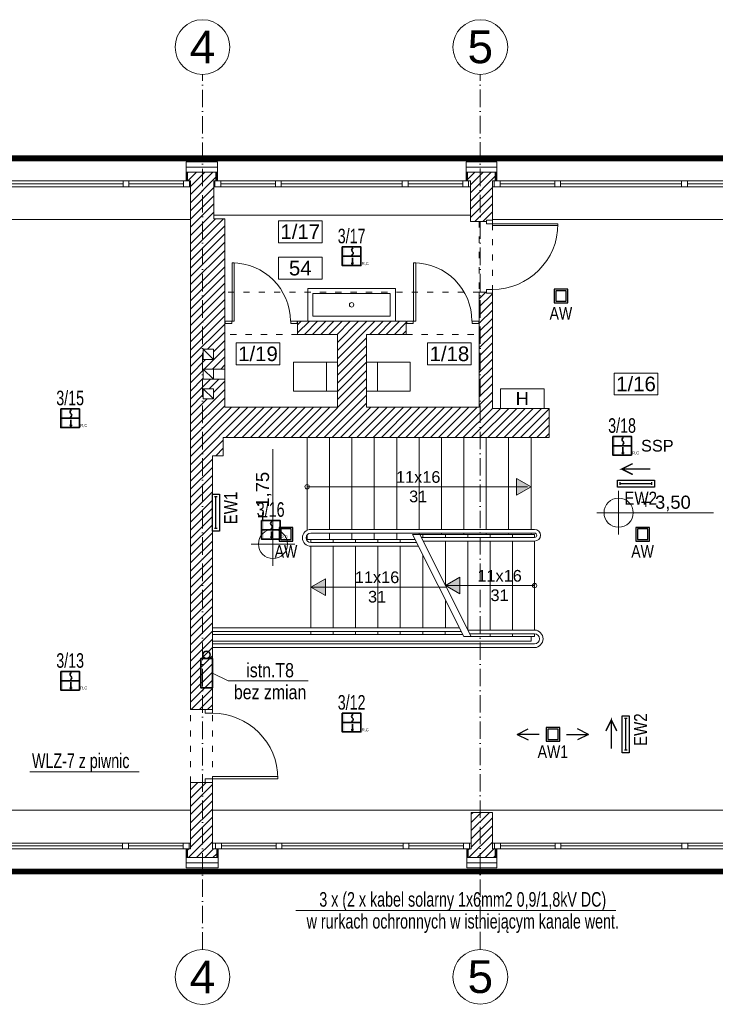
# Model space of a CAD drawing. Header units: millimetres. Extents: x 167773 to 185035, y -114105 to -66770.
# Tile 19 of 114: x 172456 to 173410, y -102287 to -100937. Entities that reach past the tile are written whole.
import ezdxf
from ezdxf.enums import TextEntityAlignment as Align

# ---------------------------------------------------------------- set-up
doc = ezdxf.new("R2010")
doc.units = ezdxf.units.MM
for name, pattern in [('ACAD_ISO03W100', [30, 12, -18]), ('ACAD_ISO10W100', [18, 12, -3, 0, -3]), ('DASHED', [0.75, 0.5, -0.25])]:
    doc.linetypes.add(name, pattern=pattern)
doc.layers.get('0').update_dxf_attribs({"lineweight": 9})
for name, color, linetype, lineweight in [('!_ppoz', 24, 'Continuous', 9), ('a-op_text', 7, 'Continuous', 9), ('a-osie', 20, 'ACAD_ISO10W100', 9), ('b-cienka', 9, 'Continuous', 9), ('b-drzwi', 6, 'Continuous', 9), ('b-izolacja', 8, 'BATTING', 9), ('b-okna', 6, 'Continuous', 9), ('b-przerywana1', 9, 'ACAD_ISO03W100', 9), ('b-widokowa', 7, 'Continuous', 9), ('b-ściany', 2, 'Continuous', 9), ('c-wyposazenie', 5, 'Continuous', 9), ('El_gniazda', 144, 'Continuous', 35), ('EL_Linia SSP', 240, 'Continuous', 35), ('EL_oprawy', 96, 'Continuous', 30), ('El_tablice', 20, 'Continuous', 35), ('h-hatch', 8, 'Continuous', 9), ('opis text', 7, 'Continuous', 9)]:
    doc.layers.add(name, color=color, linetype=linetype, lineweight=lineweight)
doc.layers.add('!zakres', color=7, linetype='ACAD_ISO03W100', lineweight=60, true_color=0x8a14ff)
doc.layers.add('El_Oświetlenie awaryjne', color=1, linetype='Continuous')
doc.styles.add('Arial', font='arial.ttf')
doc.styles.add('arial 0.8', font='arial.ttf', dxfattribs={"width": 0.8})
doc.styles.add('ES1', font='ARIALN.TTF')
doc.styles.add('PPAB_100', font='arial.ttf', dxfattribs={"height": 18})
doc.styles.add('PPAB_50', font='arial.ttf', dxfattribs={"height": 8})
doc.linetypes.add('BATTING', pattern='A,0.0001,-0.1,[134,ltypeshp.shx,S=0.1,R=0,X=-0.1,Y=0],-0.2,[134,ltypeshp.shx,S=0.1,R=180,X=0.1,Y=0],-0.1', length=0.4001)
pattern_1 = [(45, (15000, 0), (-5.61266008, 5.61266008), [])]

# ---------------------------------------------------------------- blocks, each defined once
blk = doc.blocks.new('kotapozioma')
for p, q in [((49330.12, 104.43), (49330.12, 134.43)), ((49315.12, 119.43), (49395.12, 119.43))]:
    blk.add_line(p, q)
blk.add_circle((49330.12, 119.43), 10)
at = {"layer": 'opis text', "style": 'PPAB_50'}
for tag, p in [('ZNAK', (49345.12, 119.43)), ('WARTOSC', (49355.12, 119.43))]:
    blk.add_attdef(tag, text='', height=9, dxfattribs=at).set_placement(p, align=Align.BOTTOM_LEFT)
blk = doc.blocks.new('okno_')
at = {"layer": 'b-okna'}
for p, q in [((-166, -4), (-91, -4)), ((-83, -4), (83, -4)), ((91, -4), (166, -4))]:
    blk.add_line(p, q, dxfattribs=at)
for points in [[(-174, -8), (174, -8), (174, 0), (-174, 0)], [(-174, 0), (-166, 0), (-166, -8), (-174, -8)], [(-83, 0), (-91, 0), (-91, -8), (-83, -8)], [(83, 0), (91, 0), (91, -8), (83, -8)], [(166, 0), (174, 0), (174, -8), (166, -8)]]:
    blk.add_lwpolyline(points, close=True, dxfattribs=at)
blk = doc.blocks.new('A$C5690186C')
at = {"layer": 'EL_Linia SSP', "lineweight": 5}
h = blk.add_hatch(color=256, dxfattribs=at)
h.set_gradient(color1=(255, 0, 0), color2=(224, 0, 0), one_color=1, name='INVSPHERICAL')
h.paths.add_polyline_path([(-9.8, 0), (-9.8, 12.8), (-12.8, 12.8), (-12.8, 0)])
h.paths.add_polyline_path([(-9.8, -12.8), (-9.8, 0), (-12.8, 0), (-12.8, -12.8)])
at = {"layer": 'EL_Linia SSP'}
blk.add_hatch(color=256, dxfattribs=at).paths.add_polyline_path([(2, -9.8, 1), (0.1, -9.8, 1)])
for p, q in [((-12.8, 0), (12.8, 0)), ((1.1, -2.1), (1.1, -9.8))]:
    blk.add_line(p, q, dxfattribs=at)
at = {"layer": 'EL_Linia SSP', "color": 1, "linetype": 'Continuous'}
for p, q in [((-0.1, 8.5), (0.1, 9.4)), ((0.1, 7.7), (-0.1, 8.5)), ((0.1, 9.4), (0.7, 10.4)), ((0.6, 7), (0.1, 7.7)), ((1.4, 2.3), (0.4, 1.2)), ((0.7, 6.7), (0.6, 7)), ((0.7, 10.4), (1.8, 11.5)), ((1.1, 6.3), (0.7, 6.7)), ((1.1, 6.3), (1.4, 6)), ((1.4, 6), (1.6, 5.7)), ((2, 3.3), (1.4, 2.3)), ((1.6, 5.7), (2, 5)), ((2, 5), (2.2, 4.2)), ((2.2, 4.2), (2, 3.3))]:
    blk.add_line(p, q, dxfattribs=at)
at = {"layer": 'EL_Linia SSP'}
blk.add_lwpolyline([(-12.8, 12.8), (12.8, 12.8), (12.8, -12.8), (-12.8, -12.8)], close=True, dxfattribs=at)
blk.add_circle((1.1, -9.8), 0.938, dxfattribs=at)
at = {"layer": 'EL_Linia SSP', "color": 1}
blk.add_text('R,C', height=4, dxfattribs=at).set_placement((13.9, -11.8))
blk = doc.blocks.new('AW1')
for p, q in [((-65, 0), (-45, 10)), ((-25, 0), (-65, 0)), ((-65, 0), (-45, -10)), ((25, 0), (65, 0)), ((65, 0), (45, 10)), ((65, 0), (45, -10))]:
    blk.add_line(p, q)
for points in [[(-12.5, -12.5), (12.5, -12.5), (12.5, 12.5), (-12.5, 12.5)], [(-9.5, -9.5), (9.5, -9.5), (9.5, 9.5), (-9.5, 9.5)]]:
    blk.add_lwpolyline(points, close=True)
at = {"style": 'arial 0.8', "width": 0.8}
blk.add_text('AW1', height=23, dxfattribs=at).set_placement((0, -20), align=Align.TOP_CENTER)
blk = doc.blocks.new('AW')
for points in [[(-6.25, -6.25), (6.25, -6.25), (6.25, 6.25), (-6.25, 6.25)], [(-4.75, -4.75), (4.75, -4.75), (4.75, 4.75), (-4.75, 4.75)]]:
    blk.add_lwpolyline(points, close=True)
at = {"style": 'arial 0.8', "width": 0.8}
blk.add_text('AW', height=11.5, dxfattribs=at).set_placement((0, -10), align=Align.TOP_CENTER)
blk = doc.blocks.new('866330')
for p, q in [((-144, 13.3), (-144, -13.3)), ((-144, 0), (144, 0)), ((144, 13.3), (144, -13.3))]:
    blk.add_line(p, q)
blk.add_lwpolyline([(-170, -32), (170, -32), (170, 32), (-170, 32)], close=True)
at = {"style": 'ES1', "flags": 1}
blk.add_attdef('TYP', (-180.5, 290.4), '', height=120, dxfattribs=at)
at = {"style": 'ES1'}
blk.add_attdef('KOD_ES', (-180.5, 130.1), '', height=120, dxfattribs=at)

msp = doc.modelspace()

# ---------------------------------------------------------------- hatches: boundary and pattern name
at = {"layer": 'b-cienka'}
h = msp.add_hatch(color=256, dxfattribs=at)
h.paths.add_polyline_path([(173157.2, -101577.5), (173157.4, -101577.4), (173137.5, -101565.9), (173137.5, -101577.5)])
h.paths.add_polyline_path([(173137.5, -101577.5), (173137.5, -101588.9), (173157.2, -101577.5)])
h = msp.add_hatch(color=256, dxfattribs=at)
h.paths.add_polyline_path([(172855.7, -101714.8), (172855.4, -101714.9), (172875.4, -101726.4), (172875.4, -101714.8)])
h.paths.add_polyline_path([(172875.4, -101714.8), (172875.4, -101703.4), (172855.7, -101714.8)])
h = msp.add_hatch(color=256, dxfattribs=at)
h.paths.add_polyline_path([(173040.3, -101712.8), (173040, -101712.9), (173060, -101724.4), (173060, -101712.8)])
h.paths.add_polyline_path([(173060, -101712.8), (173060, -101701.4), (173040.3, -101712.8)])
at = {"layer": 'h-hatch'}
h = msp.add_hatch(dxfattribs=at)
h.set_pattern_fill('ANSI31', color=256, scale=2.5, style=0)
h.set_pattern_definition(pattern_1)
h.paths.add_polyline_path([(172737.4, -101209.9), (172722.4, -101209.9), (172722.4, -101157.9), (172725.4, -101157.9), (172725.4, -101145.9), (172686.4, -101145.9), (172686.4, -101157.9), (172690.4, -101157.9), (172690.4, -101882.9), (172720.4, -101882.9), (172720.4, -101534.9), (172735.4, -101534.9), (172735.4, -101509.9), (173182.4, -101509.9), (173182.4, -101469.9), (173104.4, -101469.9), (173104.4, -101311.9), (173096.4, -101311.9), (173096.4, -101310.4), (173086.4, -101310.4), (173086.4, -101468.4), (172931.9, -101468.4), (172931.9, -101368.4), (172986.4, -101368.4), (172986.4, -101350.4), (172837.4, -101350.4), (172837.4, -101368.4), (172891.9, -101368.4), (172891.9, -101468.4), (172737.4, -101468.4), (172737.4, -101429.9), (172721.9, -101429.9), (172707.9, -101429.9), (172707.9, -101415.9), (172721.9, -101415.9), (172737.4, -101415.9)])
h.paths.add_polyline_path([(172707.9, -101388.9), (172721.9, -101388.9), (172721.9, -101402.9), (172707.9, -101402.9)], flags=16)
h.paths.add_polyline_path([(172707.9, -101442.9), (172721.9, -101442.9), (172721.9, -101456.9), (172707.9, -101456.9)], flags=16)
h = msp.add_hatch(dxfattribs=at)
h.set_pattern_fill('ANSI31', color=256, scale=2.5, style=0)
h.set_pattern_definition(pattern_1)
h.paths.add_polyline_path([(173104.4, -101157.9), (173108.4, -101157.9), (173108.4, -101145.9), (173070.4, -101145.9), (173070.4, -101157.9), (173071.9, -101157.9), (173074.4, -101157.9), (173074.4, -101207.9), (173074.4, -101213.4), (173096.4, -101213.4), (173096.4, -101211.9), (173104.4, -101211.9)])
h = msp.add_hatch(dxfattribs=at)
h.set_pattern_fill('ANSI31', color=256, scale=2.5, style=0)
h.paths.add_polyline_path([(172706.9, -101982.9), (172690.4, -101982.9), (172690.4, -102073.9), (172686.4, -102073.9), (172686.4, -102085.9), (172706.9, -102085.9)])
h.paths.add_polyline_path([(172720.4, -101982.9), (172710.4, -101982.9), (172706.9, -101982.9), (172706.9, -102085.9), (172726.4, -102085.9), (172726.4, -102073.9), (172724.9, -102073.9), (172720.4, -102073.9)])
h = msp.add_hatch(dxfattribs=at)
h.set_pattern_fill('ANSI31', color=256, scale=2.5, style=0)
h.set_pattern_definition(pattern_1)
h.paths.add_polyline_path([(173104.4, -102023.9), (173075.4, -102023.9), (173075.4, -102073.9), (173071.4, -102073.9), (173071.4, -102085.9), (173108.4, -102085.9), (173108.4, -102073.9), (173107.4, -102073.9), (173104.4, -102073.9)])

# ---------------------------------------------------------------- linework, layer by layer
at = {"layer": '!_ppoz'}
msp.add_lwpolyline([(173175.4, -101469.9), (173115.4, -101469.9), (173115.4, -101442.9), (173175.4, -101442.9), (173175.4, -101469.9)], dxfattribs=at)
at = {"layer": '!zakres', "linetype": 'DASHED', "ltscale": 60, "const_width": 8, "flags": 128}
msp.add_lwpolyline([(170984.4, -101193.9), (170962.4, -101193.9), (170962.4, -101126.9), (179273.4, -101126.9), (179273.4, -102104.9), (170962.4, -102104.9), (170962.4, -101747.9), (170984.4, -101747.9), (170984.4, -101193.9)], close=True, dxfattribs=at)
at = {"layer": 'a-op_text', "ltscale": 0.5}
for points in [[(172811, -101242.7), (172811, -101212.7), (172871, -101212.7), (172871, -101242.7)], [(172811, -101292.7), (172811, -101262.7), (172871, -101262.7), (172871, -101292.7)], [(172753, -101410.2), (172753, -101380.2), (172813, -101380.2), (172813, -101410.2)], [(173015.5, -101410.2), (173015.5, -101380.2), (173075.5, -101380.2), (173075.5, -101410.2)], [(173271.4, -101451.5), (173271.4, -101421.5), (173331.4, -101421.5), (173331.4, -101451.5)]]:
    msp.add_lwpolyline(points, close=True, dxfattribs=at)
at = {"layer": 'a-osie', "ltscale": 2}
for p, q in [((172706.9, -102212.1), (172706.9, -101011.9)), ((173087.9, -102211.9), (173087.9, -101011.9))]:
    msp.add_line(p, q, dxfattribs=at)
at = {"layer": 'a-osie', "linetype": 'Continuous'}
for centre in [(172706.9, -100974.4), (173087.9, -100974.4), (172706.9, -102249.6), (173087.9, -102249.4)]:
    msp.add_circle(centre, 37.5, dxfattribs=at)
at = {"layer": 'b-cienka'}
for p, q in [((172850.4, -101577.4), (173152.4, -101577.4)), ((172855.4, -101714.9), (173041, -101714.9)), ((173040, -101712.9), (173162.4, -101712.9))]:
    msp.add_line(p, q, dxfattribs=at)
for points in [[(173137.5, -101588.9), (173137.5, -101565.9), (173157.4, -101577.4)], [(172875.4, -101703.4), (172875.4, -101726.4), (172855.4, -101714.9)], [(173060, -101701.4), (173060, -101724.4), (173040, -101712.9)]]:
    msp.add_lwpolyline(points, close=True, dxfattribs=at)
for centre in [(172850.4, -101577.4), (173162.4, -101712.9)]:
    msp.add_circle(centre, 3, dxfattribs=at)
at = {"layer": 'b-drzwi'}
for p, q in [((173096.4, -101211.9), (173096.4, -101216.9)), ((173096.4, -101216.9), (173104.4, -101216.9)), ((173104.4, -101211.9), (173104.4, -101216.9)), ((173096.4, -101306.9), (173104.4, -101306.9)), ((173096.4, -101306.9), (173096.4, -101311.9)), ((173104.4, -101306.9), (173104.4, -101311.9))]:
    msp.add_line(p, q, dxfattribs=at)
for points in [[(173194.4, -101218.9), (173104.4, -101218.9), (173104.4, -101216.9), (173194.4, -101216.9)], [(172747.4, -101270.4), (172747.4, -101350.4), (172750.4, -101350.4), (172750.4, -101270.4)], [(172996.4, -101270.4), (172996.4, -101350.4), (172999.4, -101350.4), (172999.4, -101270.4)], [(172746.9, -101353.4), (172737.9, -101353.4), (172737.9, -101350.4), (172746.9, -101350.4)], [(172827.9, -101353.4), (172836.9, -101353.4), (172836.9, -101350.4), (172827.9, -101350.4)], [(172995.9, -101353.4), (172986.9, -101353.4), (172986.9, -101350.4), (172995.9, -101350.4)], [(173076.9, -101353.4), (173085.9, -101353.4), (173085.9, -101350.4), (173076.9, -101350.4)], [(172720.4, -101882.9), (172710.4, -101882.9), (172710.4, -101887.9), (172720.4, -101887.9)], [(172720.4, -101977.9), (172810.4, -101977.9), (172810.4, -101974.9), (172720.4, -101974.9)], [(172720.4, -101977.9), (172710.4, -101977.9), (172710.4, -101982.9), (172720.4, -101982.9)]]:
    msp.add_lwpolyline(points, close=True, dxfattribs=at)
for centre, radius, start, end in [((173104.4, -101216.9), 90, 270, 0), ((172747.4, -101350.4), 80, 0, 90), ((172996.4, -101350.4), 80, 0, 90), ((172720.4, -101977.9), 90, 0, 90)]:
    msp.add_arc(centre, radius, start, end, dxfattribs=at)
at = {"layer": 'b-izolacja', "ltscale": 16}
for p, q in [((172684.4, -101138.9), (172727.4, -101138.9)), ((173068.4, -101138.9), (173110.4, -101138.9)), ((172684.4, -102092.9), (172728.4, -102092.9)), ((173069.4, -102092.9), (173110.4, -102092.9))]:
    msp.add_line(p, q, dxfattribs=at)
at = {"layer": 'b-izolacja', "ltscale": 2}
for p, q in [((172685.4, -101145.9), (172685.4, -101157.9)), ((172726.4, -101145.9), (172726.4, -101157.9)), ((173069.4, -101145.9), (173069.4, -101157.9)), ((173109.4, -101145.9), (173109.4, -101157.9)), ((172685.4, -102073.9), (172685.4, -102085.9)), ((172727.4, -102073.9), (172727.4, -102085.9)), ((173070.4, -102073.9), (173070.4, -102085.9)), ((173109.4, -102073.9), (173109.4, -102085.9))]:
    msp.add_line(p, q, dxfattribs=at)
at = {"layer": 'b-okna'}
for p, q in [((172690.4, -101165.9), (172339.4, -101165.9)), ((172684.4, -101157.9), (172345.4, -101157.9)), ((173074.4, -101165.9), (172722.4, -101165.9)), ((173068.4, -101157.9), (172727.4, -101157.9)), ((173457.4, -101165.9), (173104.4, -101165.9)), ((173451.4, -101157.9), (173110.4, -101157.9)), ((172690.4, -102065.9), (172338.4, -102065.9)), ((173075.4, -102065.9), (172720.4, -102065.9)), ((173458.4, -102065.9), (173104.4, -102065.9)), ((172684.4, -102073.9), (172344.4, -102073.9)), ((173069.4, -102073.9), (172728.4, -102073.9)), ((173452.4, -102073.9), (173110.4, -102073.9))]:
    msp.add_line(p, q, dxfattribs=at)
at = {"layer": 'b-przerywana1', "ltscale": 0.7}
for p, q in [((173086.4, -101213.4), (173086.4, -101310.4)), ((173104.4, -101216.9), (173104.4, -101306.9)), ((173086.4, -101310.4), (172737.4, -101310.4)), ((172837.4, -101368.4), (172737.4, -101368.4)), ((172986.4, -101368.4), (173086.4, -101368.4)), ((172690.4, -101982.9), (172690.4, -101882.9)), ((172720.4, -101982.9), (172720.4, -101882.9))]:
    msp.add_line(p, q, dxfattribs=at)
at = {"layer": 'b-widokowa'}
for p, q in [((171575.4, -101126.9), (179205.4, -101126.9)), ((172684.4, -101145.9), (172727.4, -101145.9)), ((172686.4, -101145.9), (172686.4, -101157.9)), ((172725.4, -101145.9), (172725.4, -101157.9)), ((173068.4, -101145.9), (173110.4, -101145.9)), ((173070.4, -101145.9), (173070.4, -101157.9)), ((173108.4, -101145.9), (173108.4, -101157.9)), ((171958.4, -101210.9), (172690.4, -101210.9)), ((173104.4, -101210.9), (173457.4, -101210.9)), ((172850.4, -101509.9), (172850.4, -101637)), ((172881.1, -101509.9), (172881.1, -101635.9)), ((172911.8, -101509.9), (172911.8, -101635.9)), ((172942.5, -101509.9), (172942.5, -101635.9)), ((172973.2, -101509.9), (172973.2, -101635.9)), ((173003.9, -101509.9), (173003.9, -101635.9)), ((173034.6, -101509.9), (173034.6, -101635.9)), ((173065.3, -101509.9), (173065.3, -101635.9)), ((173096, -101509.9), (173096, -101635.9)), ((173126.7, -101509.9), (173126.7, -101635.9)), ((173157.4, -101509.9), (173157.4, -101635.9)), ((172855.4, -101635.9), (173162.4, -101635.9)), ((172850.4, -101643.2), (172850.4, -101649.9)), ((172850.4, -101649.9), (172998.4, -101649.9)), ((172855.4, -101640.9), (173162.4, -101640.9)), ((172855.4, -101649.9), (172998.4, -101649.9)), ((172855.4, -101649.9), (172855.4, -101653.9)), ((172881.1, -101640.9), (172881.1, -101649.9)), ((172886.1, -101649.9), (172886.1, -101653.9)), ((172911.8, -101640.9), (172911.8, -101649.9)), ((172916.8, -101649.9), (172916.8, -101653.9)), ((172942.5, -101640.9), (172942.5, -101649.9)), ((172947.5, -101649.9), (172947.5, -101653.9)), ((172973.2, -101640.9), (172973.2, -101649.9)), ((172978.2, -101649.9), (172978.2, -101653.9)), ((172994.9, -101642.9), (173162.4, -101642.9)), ((172994.9, -101642.9), (173162.4, -101642.9)), ((173003.9, -101640.9), (173003.9, -101642.9)), ((173006.9, -101646.9), (173162.4, -101646.9)), ((173008.9, -101642.9), (173008.9, -101646.9)), ((173009.4, -101651.9), (173162.4, -101651.9)), ((173034.6, -101640.9), (173034.6, -101642.9)), ((173040, -101642.9), (173040, -101646.9)), ((173040, -101651.9), (173040, -101712.9)), ((173065.3, -101640.9), (173065.3, -101642.9)), ((173070.6, -101642.9), (173070.6, -101646.9)), ((173070.6, -101651.9), (173070.6, -101773.9)), ((173096, -101640.9), (173096, -101642.9)), ((173101.2, -101642.9), (173101.2, -101646.9)), ((173101.2, -101651.9), (173101.2, -101773.9)), ((173126.7, -101640.9), (173126.8, -101642.9)), ((173131.8, -101642.9), (173131.8, -101646.9)), ((173131.8, -101651.9), (173131.8, -101773.9)), ((173157.4, -101640.9), (173157.4, -101642.9)), ((173162.4, -101642.9), (173162.4, -101646.9)), ((173162.4, -101651.9), (173162.4, -101773.9)), ((172855.4, -101653.9), (173000.4, -101653.9)), ((172855.4, -101658.9), (173003, -101658.9)), ((172855.4, -101658.9), (172855.4, -101770.9)), ((172886.1, -101658.9), (172886.1, -101770.9)), ((172916.8, -101658.9), (172916.8, -101770.9)), ((172947.5, -101658.9), (172947.5, -101770.9)), ((172978.2, -101658.9), (172978.2, -101770.9)), ((173008.9, -101671.8), (173008.9, -101770.9)), ((173040, -101733.6), (173040, -101770.9)), ((173059.1, -101770.9), (172720.4, -101770.9)), ((173162.4, -101773.9), (173070.6, -101773.9)), ((173061.6, -101775.9), (172720.4, -101775.9)), ((173063.7, -101779.9), (172720.4, -101779.9)), ((172855.4, -101775.9), (172855.4, -101779.9)), ((172886.1, -101775.9), (172886.1, -101779.9)), ((172916.8, -101775.9), (172916.8, -101779.9)), ((172947.5, -101775.9), (172947.5, -101779.9)), ((172978.2, -101775.9), (172978.2, -101779.9)), ((173008.9, -101775.9), (173008.9, -101779.9)), ((173039.6, -101775.9), (173039.6, -101779.9)), ((173162.4, -101782.9), (173065.2, -101782.9)), ((173162.4, -101778.9), (173073.2, -101778.9)), ((173101.2, -101778.9), (173101.2, -101782.9)), ((173131.8, -101778.9), (173131.8, -101782.9)), ((173157.4, -101782.9), (173157.4, -101788.9)), ((173162.4, -101778.9), (173162.4, -101782.9)), ((173157.4, -101788.9), (172720.4, -101788.9)), ((173162.4, -101792.9), (172720.4, -101792.9)), ((173162.4, -101797.9), (172720.4, -101797.9)), ((172338.4, -102020.9), (172690.4, -102020.9)), ((172720.4, -102020.9), (178450.4, -102020.9)), ((172686.4, -102073.9), (172686.4, -102085.9)), ((172726.4, -102073.9), (172726.4, -102085.9)), ((173071.4, -102073.9), (173071.4, -102085.9)), ((173108.4, -102073.9), (173108.4, -102085.9)), ((172684.4, -102085.9), (172728.4, -102085.9)), ((173069.4, -102085.9), (173110.4, -102085.9)), ((171575.4, -102104.9), (179205.4, -102104.9))]:
    msp.add_line(p, q, dxfattribs=at)
at = {"layer": 'b-widokowa', "ltscale": 0.5}
for p, q in [((173074.4, -101204.9), (172722.4, -101204.9)), ((172707.9, -101388.9), (172721.9, -101402.9)), ((172707.9, -101415.9), (172721.9, -101429.9)), ((172721.9, -101429.9), (172721.9, -101415.9)), ((172737.4, -101415.9), (172737.4, -101429.9)), ((172707.9, -101442.9), (172721.9, -101456.9))]:
    msp.add_line(p, q, dxfattribs=at)
at = {"layer": 'b-widokowa'}
for centre, radius, start, end in [((172855.4, -101647.4), 11.5, 90, 270), ((173162.4, -101643.9), 8, 270, 90), ((172855.4, -101647.4), 6.5, 90, 270), ((173162.4, -101643.9), 3, 270, 90), ((173161.9, -101785.9), 12, 272.4378, 87.5622), ((173161.9, -101785.9), 7.02, 274.2422, 85.7578)]:
    msp.add_arc(centre, radius, start, end, dxfattribs=at)
at = {"layer": 'b-ściany'}
for p, q in [((172684.4, -101157.9), (172684.4, -101131.9)), ((172684.4, -101131.9), (172727.4, -101131.9)), ((172727.4, -101157.9), (172727.4, -101131.9)), ((173068.4, -101157.9), (173068.4, -101131.9)), ((173068.4, -101131.9), (173110.4, -101131.9)), ((173110.4, -101157.9), (173110.4, -101131.9)), ((172690.4, -101157.9), (172684.4, -101157.9)), ((172690.4, -101157.9), (172690.4, -101882.9)), ((172722.4, -101157.9), (172727.4, -101157.9)), ((173074.4, -101157.9), (173068.4, -101157.9)), ((173074.4, -101207.9), (173074.4, -101157.9)), ((173104.4, -101157.9), (173110.4, -101157.9)), ((173104.4, -101208.9), (173104.4, -101207.9)), ((173096.4, -101213.4), (173096.4, -101211.9)), ((173096.4, -101310.4), (173096.4, -101311.9)), ((173182.4, -101469.9), (173104.4, -101469.9)), ((173182.4, -101509.9), (173182.4, -101469.9)), ((173182.4, -101509.9), (172735.4, -101509.9)), ((172735.4, -101534.9), (172735.4, -101509.9)), ((172720.4, -101882.9), (172720.4, -101534.9)), ((172720.4, -101534.9), (172735.4, -101534.9)), ((173065.2, -101782.9), (172994.9, -101642.9)), ((173075.2, -101782.9), (173004.9, -101642.9)), ((172720.4, -101882.9), (172690.4, -101882.9)), ((172690.4, -101982.9), (172690.4, -102073.9)), ((172690.4, -101982.9), (172720.4, -101982.9)), ((172720.4, -101982.9), (172720.4, -102073.9)), ((173075.4, -102023.9), (173075.4, -102073.9)), ((173075.4, -102023.9), (173104.4, -102023.9)), ((173104.4, -102023.9), (173104.4, -102073.9)), ((172684.4, -102073.9), (172684.4, -102099.9)), ((172690.4, -102073.9), (172684.4, -102073.9)), ((172720.4, -102073.9), (172728.4, -102073.9)), ((172728.4, -102073.9), (172728.4, -102099.9)), ((173069.4, -102073.9), (173069.4, -102099.9)), ((173075.4, -102073.9), (173069.4, -102073.9)), ((173104.4, -102073.9), (173110.4, -102073.9)), ((173110.4, -102073.9), (173110.4, -102099.9)), ((172684.4, -102099.9), (172728.4, -102099.9)), ((173069.4, -102099.9), (173110.4, -102099.9))]:
    msp.add_line(p, q, dxfattribs=at)
at = {"layer": 'b-ściany', "ltscale": 0.5}
for p, q in [((172722.4, -101157.9), (172722.4, -101209.9)), ((173104.4, -101157.9), (173104.4, -101211.9)), ((173074.4, -101184.9), (173074.4, -101213.4)), ((172737.4, -101209.9), (172722.4, -101209.9)), ((172737.4, -101209.9), (172737.4, -101415.9)), ((173074.4, -101213.4), (173096.4, -101213.4)), ((173104.4, -101211.9), (173096.4, -101211.9)), ((173086.4, -101468.4), (173086.4, -101310.4)), ((173086.4, -101310.4), (173096.4, -101310.4)), ((173104.4, -101311.9), (173096.4, -101311.9)), ((173104.4, -101311.9), (173104.4, -101469.9)), ((172837.4, -101368.4), (172837.4, -101350.4)), ((172837.4, -101350.4), (172986.4, -101350.4)), ((172986.4, -101350.4), (172986.4, -101368.4)), ((172891.9, -101368.4), (172837.4, -101368.4)), ((172891.9, -101468.4), (172891.9, -101368.4)), ((172986.4, -101368.4), (172931.9, -101368.4)), ((172931.9, -101368.4), (172931.9, -101468.4)), ((172721.9, -101388.9), (172707.9, -101388.9)), ((172707.9, -101402.9), (172707.9, -101388.9)), ((172721.9, -101402.9), (172721.9, -101388.9)), ((172721.9, -101402.9), (172707.9, -101402.9)), ((172721.9, -101415.9), (172707.9, -101415.9)), ((172707.9, -101429.9), (172707.9, -101415.9)), ((172721.9, -101415.9), (172737.4, -101415.9)), ((172721.9, -101429.9), (172707.9, -101429.9)), ((172721.9, -101429.9), (172737.4, -101429.9)), ((172737.4, -101429.9), (172737.4, -101468.4)), ((172721.9, -101442.9), (172707.9, -101442.9)), ((172707.9, -101456.9), (172707.9, -101442.9)), ((172721.9, -101456.9), (172721.9, -101442.9)), ((172721.9, -101456.9), (172707.9, -101456.9)), ((172737.4, -101468.4), (172891.9, -101468.4)), ((172931.9, -101468.4), (173086.4, -101468.4))]:
    msp.add_line(p, q, dxfattribs=at)
at = {"layer": 'c-wyposazenie'}
for p, q in [((172851.4, -101305.4), (172971.4, -101305.4)), ((172851.4, -101350.4), (172851.4, -101305.4)), ((172971.4, -101350.4), (172971.4, -101305.4))]:
    msp.add_line(p, q, dxfattribs=at)
for points in [[(172858.4, -101343.4), (172964.4, -101343.4), (172964.4, -101312.4), (172858.4, -101312.4)], [(172831.9, -101406.4), (172831.9, -101446.4), (172891.9, -101446.4), (172891.9, -101406.4)], [(172831.9, -101406.4), (172831.9, -101446.4), (172876.9, -101446.4), (172876.9, -101406.4)], [(172991.9, -101406.4), (172991.9, -101446.4), (172931.9, -101446.4), (172931.9, -101406.4)], [(172991.9, -101406.4), (172991.9, -101446.4), (172946.9, -101446.4), (172946.9, -101406.4)]]:
    msp.add_lwpolyline(points, close=True, dxfattribs=at)
msp.add_circle((172911.4, -101327.9), 3, dxfattribs=at)
at = {"layer": 'El_gniazda', "lineweight": 15}
for p, q in [((172469.9, -101968.1), (172619.9, -101968.1)), ((172834.9, -102158.2), (173273.8, -102158.2))]:
    msp.add_line(p, q, dxfattribs=at)
at = {"layer": 'El_gniazda'}
for points in [[(173273.8, -102158.2, 0, 10, 0), (173288.8, -102132.2, 0, 0, 0), (173487.9, -101787.2, 0, 0, 0)], [(172709.9, -101812.2, 0, 10, 0), (172694.9, -101838.2, 0, 0, 0), (172619.9, -101968.1, 0, 0, 0)]]:
    msp.add_lwpolyline(points, format="xyseb", dxfattribs=at)
msp.add_circle((172712.4, -101807.9), 5, dxfattribs=at)
at = {"layer": 'El_Oświetlenie awaryjne', "const_width": 2}
for points in [[(173321.1, -101553.1), (173281.8, -101553.1), (173296.8, -101545.6), (173281.8, -101553.1), (173296.8, -101560.6)], [(173267.6, -101936.6), (173267.6, -101897.2), (173260.1, -101912.2), (173267.6, -101897.2), (173275.1, -101912.2)]]:
    msp.add_lwpolyline(points, dxfattribs=at)
at = {"layer": 'El_tablice', "ltscale": 0.7}
msp.add_lwpolyline([(172720.4, -101812.9), (172720.4, -101852.9), (172704.4, -101852.9), (172704.4, -101812.9)], close=True, dxfattribs=at)
at = {"layer": 'El_tablice', "lineweight": 18}
msp.add_lwpolyline([(172720.4, -101832.9), (172742.3, -101843.7), (172851.8, -101843.7)], dxfattribs=at)

# ---------------------------------------------------------------- block references
at = {"layer": 'b-okna', "xscale": -1, "rotation": 180}
for p in [(172514.9, -101165.9), (172897.9, -101165.9), (173280.9, -101165.9)]:
    msp.add_blockref('okno_', p, dxfattribs=at)
at = {"layer": 'b-okna'}
for p in [(172514.4, -102065.9), (172898.9, -102065.9), (173281.4, -102065.9)]:
    msp.add_blockref('okno_', p, dxfattribs=at)
at = {"layer": 'EL_Linia SSP'}
for p in [(172911.4, -101261.3), (172525.4, -101483.4), (173282.3, -101521.2), (172800.4, -101636.4), (172525.4, -101843.4), (172911.4, -101900.8)]:
    msp.add_blockref('A$C5690186C', p, dxfattribs=at)
at = {"layer": 'EL_oprawy'}
for name, p, xscale, yscale, zscale in [('AW', (173198.4, -101315.9), 1.5, 1.5, 1.5), ('AW', (172821.4, -101642.4), 1.5, 1.5, 1.5), ('AW', (173310.4, -101642.4), 1.5, 1.5, 1.5), ('AW1', (173187.4, -101916.9), 0.75, 0.75, 0.75)]:
    msp.add_blockref(name, p, dxfattribs=dict(at, xscale=xscale, yscale=yscale, zscale=zscale))
at = {"layer": 'El_Oświetlenie awaryjne'}
ref = msp.add_blockref('866330', (173301.4, -101572.9), dxfattribs=dict(at, xscale=-0.150000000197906, yscale=0.1500000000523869, zscale=0.1499999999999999, rotation=180))
ref.add_attrib('KOD_ES', 'EW2', (173285.5, -101602.1), dxfattribs={"layer": '0', "height": 18, "style": 'ES1'})
ref = msp.add_blockref('866330', (172725.2, -101612.9), dxfattribs=dict(at, xscale=-0.150000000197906, yscale=0.1500000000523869, zscale=0.1499999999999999, rotation=270))
ref.add_attrib('KOD_ES', 'EW1', (172754.5, -101628.8), dxfattribs={"layer": '0', "height": 18, "rotation": 90, "style": 'ES1'})
ref = msp.add_blockref('866330', (173287.4, -101916.9), dxfattribs=dict(at, xscale=-0.150000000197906, yscale=0.1500000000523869, zscale=0.1499999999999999, rotation=270))
ref.add_attrib('KOD_ES', 'EW2', (173316.7, -101932.8), dxfattribs={"layer": '0', "height": 18, "rotation": 90, "style": 'ES1'})
at = {"layer": 'opis text', "xscale": 2, "yscale": 2, "zscale": 2, "rotation": 90}
msp.add_blockref('kotapozioma', (173042.4, -200316.1), dxfattribs=at).add_auto_attribs({'WARTOSC': '1,75', 'ZNAK': '+'})
at = {"layer": 'opis text', "xscale": 2, "yscale": 2, "zscale": 2}
msp.add_blockref('kotapozioma', (74617.3, -101851.8), dxfattribs=at).add_auto_attribs({'WARTOSC': '3,50', 'ZNAK': '+'})

# ---------------------------------------------------------------- texts
at = {"layer": '!_ppoz', "insert": (173145.4, -101456.4), "char_height": 18, "width": 60, "attachment_point": 5}
msp.add_mtext('{\\fArial|b0|i0|c238|p34;H\\fArial|b0|i0|c0|p34; }', dxfattribs=at)
at = {"layer": '!_ppoz', "insert": (173308.3, -101521.2), "char_height": 16, "width": 2937.189, "attachment_point": 4, "style": 'PPAB_100'}
msp.add_mtext('{\\fArial|b0|i0|c238|p34;SSP}', dxfattribs=at)
at = {"layer": 'a-op_text', "ltscale": 0.5, "attachment_point": 5, "style": 'PPAB_100'}
for s, insert, char_height, width in [('1/17', (172841, -101227.7), 20, 60), ('{\\fArial|b0|i0|c238|p34;54}', (172841, -101277.7), 20, 60), ('1/19', (172783, -101395.2), 20, 60), ('1/18', (173045.5, -101395.2), 20, 60), ('1/16', (173301.4, -101436.5), 20, 60), ('11x16\\P31', (173002.7, -101577.4), 16, 104.303), ('11x16\\P31', (172946.3, -101714.9), 16, 104.303), ('11x16\\P31', (173114.3, -101712.9), 16, 104.303)]:
    msp.add_mtext(s, dxfattribs=dict(at, insert=insert, char_height=char_height, width=width))
at = {"layer": 'a-osie', "linetype": 'ACAD_ISO10W100', "char_height": 45, "width": 4405.783, "attachment_point": 5, "style": 'PPAB_100'}
for s, insert in [('4', (172706.9, -100974.4)), ('5', (173087.9, -100974.4)), ('4', (172706.9, -102249.6)), ('5', (173087.9, -102249.4))]:
    msp.add_mtext(s, dxfattribs=dict(at, insert=insert))
at = {"layer": 'El_gniazda', "style": 'Arial', "width": 0.7}
for s, p in [('WLZ-7 z piwnic', (172539.9, -101963.1)), ('3 x (2 x kabel solarny 1x6mm2 0,9/1,8kV DC)', (173063.8, -102153.2)), ('w rurkach ochronnych w istniejącym kanale went.', (173063.8, -102183.2))]:
    msp.add_text(s, height=20, dxfattribs=at).set_placement(p, align=Align.CENTER)
at = {"layer": 'EL_Linia SSP', "style": 'Arial', "width": 0.7}
for s, p in [('3/17', (172911.4, -101243.5)), ('3/15', (172525.4, -101465.6)), ('3/18', (173282.3, -101503.4)), ('3/16', (172800.4, -101618.6)), ('3/13', (172525.4, -101825.6)), ('3/12', (172911.4, -101883))]:
    msp.add_text(s, height=20, dxfattribs=at).set_placement(p, align=Align.CENTER)
at = {"layer": 'El_tablice', "lineweight": 5, "style": 'Arial', "width": 0.8}
for s, p in [('istn.T8', (172799.6, -101838.7)), ('bez zmian', (172799.6, -101868.7))]:
    msp.add_text(s, height=19.5, dxfattribs=at).set_placement(p, align=Align.CENTER)

doc.saveas('drawing.dxf')
